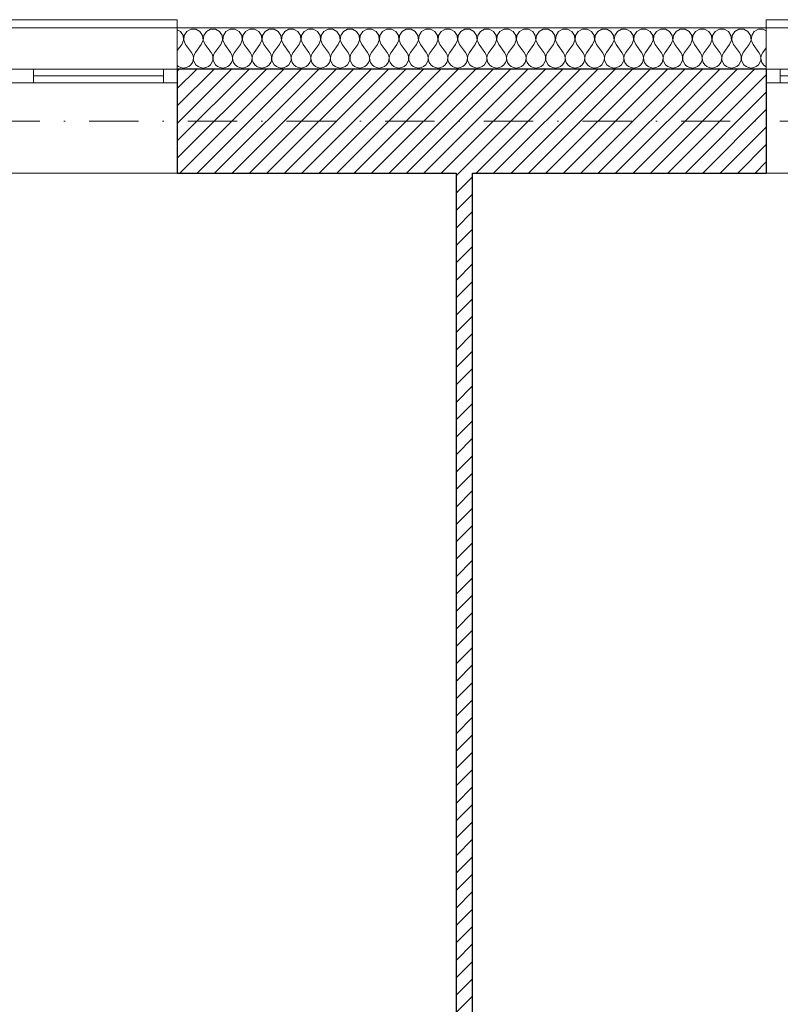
# Model space of a CAD drawing. Header units: millimetres. Extents: x 172139 to 266886, y 95607 to 138225.
# Tile 44 of 71: x 198902 to 201678, y 118112 to 121706. Entities that reach past the tile are written whole.
import ezdxf

# ---------------------------------------------------------------- set-up
doc = ezdxf.new("R2010")
doc.units = ezdxf.units.MM
doc.header["$MEASUREMENT"] = 0
doc.linetypes.add('Kropki i Kreski', pattern=[360, 180, -90, 0, -90])
for name, color, linetype in [('Konstrukcja - Siatki mod', 7, 'Continuous'), ('KR_INW', 7, 'Continuous'), ('NAPIS_SODON', 7, 'Continuous')]:
    doc.layers.add(name, color=color, linetype=linetype)
doc.layers.add('Konstrukcja - Siatki mod_Nr_pióra__48', color=7, linetype='Continuous', lineweight=15, true_color=0xa80f02)
doc.layers.add('KR_INW_Nr_pióra__102', color=7, linetype='Continuous', lineweight=5, true_color=0xcccccc)
for name, color, linetype, lineweight in [('KR_INW_Nr_pióra__101', 252, 'Continuous', 5), ('KR_INW_Nr_pióra__27', 7, 'Continuous', 25), ('KR_INW_Nr_pióra__47', 7, 'Continuous', 15), ('NAPIS_SODON_Nr_pióra__1', 7, 'Continuous', 13), ('Okna ArchiCADa_Nr_pióra__1', 7, 'Continuous', 13)]:
    doc.layers.add(name, color=color, linetype=linetype, lineweight=lineweight)
pattern_1 = [(45, (0, 0), (-31.819804, 31.819804), [])]

# ---------------------------------------------------------------- blocks, each defined once
blk = doc.blocks.new('Strop_1', base_point=(179225, 121523.3))
at = {"layer": 'NAPIS_SODON_Nr_pióra__1', "linetype": 'Continuous', "flags": 128}
blk.add_lwpolyline([(179225, 121523.3), (179225.9, 107003.8), (250898.3, 107008.3), (250897.4, 121527.8)], close=True, dxfattribs=at)
blk = doc.blocks.new('*X103')
at = {"layer": 'KR_INW_Nr_pióra__102', "linetype": 'Continuous'}
for p, q in [((199488.3, 121662.7), (199476.6, 121669)), ((199497.9, 121648.2), (199488.3, 121662.7)), ((199499.6, 121630.9), (199497.9, 121648.2)), ((199502.1, 121648.2), (199500.4, 121630.9)), ((199511.7, 121662.7), (199502.1, 121648.2)), ((199527, 121670.9), (199511.7, 121662.7)), ((199544.4, 121670.9), (199527, 121670.9)), ((199559.7, 121662.7), (199544.4, 121670.9)), ((199569.4, 121648.2), (199559.7, 121662.7)), ((199571, 121630.9), (199569.4, 121648.2)), ((199573.5, 121648.2), (199571.8, 121630.9)), ((199583.1, 121662.7), (199573.5, 121648.2)), ((199598.4, 121670.9), (199583.1, 121662.7)), ((199615.8, 121670.9), (199598.4, 121670.9)), ((199631.2, 121662.7), (199615.8, 121670.9)), ((199640.8, 121648.2), (199631.2, 121662.7)), ((199642.4, 121630.9), (199640.8, 121648.2)), ((199644.9, 121648.2), (199643.3, 121630.9)), ((199654.5, 121662.7), (199644.9, 121648.2)), ((199669.9, 121670.9), (199654.5, 121662.7)), ((199687.3, 121670.9), (199669.9, 121670.9)), ((199702.6, 121662.7), (199687.3, 121670.9)), ((199712.2, 121648.2), (199702.6, 121662.7)), ((199713.9, 121630.9), (199712.2, 121648.2)), ((199716.3, 121648.2), (199714.7, 121630.9)), ((199726, 121662.7), (199716.3, 121648.2)), ((199741.3, 121670.9), (199726, 121662.7)), ((199758.7, 121670.9), (199741.3, 121670.9)), ((199774, 121662.7), (199758.7, 121670.9)), ((199783.7, 121648.2), (199774, 121662.7)), ((199785.3, 121630.9), (199783.7, 121648.2)), ((199787.8, 121648.2), (199786.1, 121630.9)), ((199797.4, 121662.7), (199787.8, 121648.2)), ((199812.7, 121670.9), (199797.4, 121662.7)), ((199830.1, 121670.9), (199812.7, 121670.9)), ((199845.5, 121662.7), (199830.1, 121670.9)), ((199855.1, 121648.2), (199845.5, 121662.7)), ((199856.7, 121630.9), (199855.1, 121648.2)), ((199859.2, 121648.2), (199857.6, 121630.9)), ((199868.8, 121662.7), (199859.2, 121648.2)), ((199884.2, 121670.9), (199868.8, 121662.7)), ((199901.6, 121670.9), (199884.2, 121670.9)), ((199916.9, 121662.7), (199901.6, 121670.9)), ((199926.5, 121648.2), (199916.9, 121662.7)), ((199928.2, 121630.9), (199926.5, 121648.2)), ((199930.6, 121648.2), (199929, 121630.9)), ((199940.3, 121662.7), (199930.6, 121648.2)), ((199955.6, 121670.9), (199940.3, 121662.7)), ((199973, 121670.9), (199955.6, 121670.9)), ((199988.3, 121662.7), (199973, 121670.9)), ((199997.9, 121648.2), (199988.3, 121662.7)), ((199999.6, 121630.9), (199997.9, 121648.2)), ((200002.1, 121648.2), (200000.4, 121630.9)), ((200011.7, 121662.7), (200002.1, 121648.2)), ((200027, 121670.9), (200011.7, 121662.7)), ((200044.4, 121670.9), (200027, 121670.9)), ((200059.7, 121662.7), (200044.4, 121670.9)), ((200069.4, 121648.2), (200059.7, 121662.7)), ((200071, 121630.9), (200069.4, 121648.2)), ((200073.5, 121648.2), (200071.8, 121630.9)), ((200083.1, 121662.7), (200073.5, 121648.2)), ((200098.4, 121670.9), (200083.1, 121662.7)), ((200115.8, 121670.9), (200098.4, 121670.9)), ((200131.2, 121662.7), (200115.8, 121670.9)), ((200140.8, 121648.2), (200131.2, 121662.7)), ((200142.4, 121630.9), (200140.8, 121648.2)), ((200144.9, 121648.2), (200143.3, 121630.9)), ((200154.5, 121662.7), (200144.9, 121648.2)), ((200169.9, 121670.9), (200154.5, 121662.7)), ((200187.3, 121670.9), (200169.9, 121670.9)), ((200202.6, 121662.7), (200187.3, 121670.9)), ((200212.2, 121648.2), (200202.6, 121662.7)), ((200213.9, 121630.9), (200212.2, 121648.2)), ((200216.3, 121648.2), (200214.7, 121630.9)), ((200226, 121662.7), (200216.3, 121648.2)), ((200241.3, 121670.9), (200226, 121662.7)), ((200258.7, 121670.9), (200241.3, 121670.9)), ((200274, 121662.7), (200258.7, 121670.9)), ((200283.7, 121648.2), (200274, 121662.7)), ((200285.3, 121630.9), (200283.7, 121648.2)), ((200287.8, 121648.2), (200286.1, 121630.9)), ((200297.4, 121662.7), (200287.8, 121648.2)), ((200312.7, 121670.9), (200297.4, 121662.7)), ((200330.1, 121670.9), (200312.7, 121670.9)), ((200345.5, 121662.7), (200330.1, 121670.9)), ((200355.1, 121648.2), (200345.5, 121662.7)), ((200356.7, 121630.9), (200355.1, 121648.2)), ((200359.2, 121648.2), (200357.6, 121630.9)), ((200368.8, 121662.7), (200359.2, 121648.2)), ((200384.2, 121670.9), (200368.8, 121662.7)), ((200401.6, 121670.9), (200384.2, 121670.9)), ((200416.9, 121662.7), (200401.6, 121670.9)), ((200426.5, 121648.2), (200416.9, 121662.7)), ((200428.2, 121630.9), (200426.5, 121648.2)), ((200430.6, 121648.2), (200429, 121630.9)), ((200440.3, 121662.7), (200430.6, 121648.2)), ((200455.6, 121670.9), (200440.3, 121662.7)), ((200473, 121670.9), (200455.6, 121670.9)), ((200488.3, 121662.7), (200473, 121670.9)), ((200497.9, 121648.2), (200488.3, 121662.7)), ((200499.6, 121630.9), (200497.9, 121648.2)), ((200502.1, 121648.2), (200500.4, 121630.9)), ((200511.7, 121662.7), (200502.1, 121648.2)), ((200527, 121670.9), (200511.7, 121662.7)), ((200544.4, 121670.9), (200527, 121670.9)), ((200559.7, 121662.7), (200544.4, 121670.9)), ((200569.4, 121648.2), (200559.7, 121662.7)), ((200571, 121630.9), (200569.4, 121648.2)), ((200573.5, 121648.2), (200571.8, 121630.9)), ((200583.1, 121662.7), (200573.5, 121648.2)), ((200598.4, 121670.9), (200583.1, 121662.7)), ((200615.8, 121670.9), (200598.4, 121670.9)), ((200631.2, 121662.7), (200615.8, 121670.9)), ((200640.8, 121648.2), (200631.2, 121662.7)), ((200642.4, 121630.9), (200640.8, 121648.2)), ((200644.9, 121648.2), (200643.3, 121630.9)), ((200654.5, 121662.7), (200644.9, 121648.2)), ((200669.9, 121670.9), (200654.5, 121662.7)), ((200687.3, 121670.9), (200669.9, 121670.9)), ((200702.6, 121662.7), (200687.3, 121670.9)), ((200712.2, 121648.2), (200702.6, 121662.7)), ((200713.9, 121630.9), (200712.2, 121648.2)), ((200716.3, 121648.2), (200714.7, 121630.9)), ((200726, 121662.7), (200716.3, 121648.2)), ((200741.3, 121670.9), (200726, 121662.7)), ((200758.7, 121670.9), (200741.3, 121670.9)), ((200774, 121662.7), (200758.7, 121670.9)), ((200783.7, 121648.2), (200774, 121662.7)), ((200785.3, 121630.9), (200783.7, 121648.2)), ((200787.8, 121648.2), (200786.1, 121630.9)), ((200797.4, 121662.7), (200787.8, 121648.2)), ((200812.7, 121670.9), (200797.4, 121662.7)), ((200830.1, 121670.9), (200812.7, 121670.9)), ((200845.5, 121662.7), (200830.1, 121670.9)), ((200855.1, 121648.2), (200845.5, 121662.7)), ((200856.7, 121630.9), (200855.1, 121648.2)), ((200859.2, 121648.2), (200857.6, 121630.9)), ((200868.8, 121662.7), (200859.2, 121648.2)), ((200884.2, 121670.9), (200868.8, 121662.7)), ((200901.6, 121670.9), (200884.2, 121670.9)), ((200916.9, 121662.7), (200901.6, 121670.9)), ((200926.5, 121648.2), (200916.9, 121662.7)), ((200928.2, 121630.9), (200926.5, 121648.2)), ((200930.6, 121648.2), (200929, 121630.9)), ((200940.3, 121662.7), (200930.6, 121648.2)), ((200955.6, 121670.9), (200940.3, 121662.7)), ((200973, 121670.9), (200955.6, 121670.9)), ((200988.3, 121662.7), (200973, 121670.9)), ((200997.9, 121648.2), (200988.3, 121662.7)), ((200999.6, 121630.9), (200997.9, 121648.2)), ((201002.1, 121648.2), (201000.4, 121630.9)), ((201011.7, 121662.7), (201002.1, 121648.2)), ((201027, 121670.9), (201011.7, 121662.7)), ((201044.4, 121670.9), (201027, 121670.9)), ((201059.7, 121662.7), (201044.4, 121670.9)), ((201069.4, 121648.2), (201059.7, 121662.7)), ((201071, 121630.9), (201069.4, 121648.2)), ((201073.5, 121648.2), (201071.8, 121630.9)), ((201083.1, 121662.7), (201073.5, 121648.2)), ((201098.4, 121670.9), (201083.1, 121662.7)), ((201115.8, 121670.9), (201098.4, 121670.9)), ((201131.2, 121662.7), (201115.8, 121670.9)), ((201140.8, 121648.2), (201131.2, 121662.7)), ((201142.4, 121630.9), (201140.8, 121648.2)), ((201144.9, 121648.2), (201143.3, 121630.9)), ((201154.5, 121662.7), (201144.9, 121648.2)), ((201169.9, 121670.9), (201154.5, 121662.7)), ((201187.3, 121670.9), (201169.9, 121670.9)), ((201202.6, 121662.7), (201187.3, 121670.9)), ((201212.2, 121648.2), (201202.6, 121662.7)), ((201213.9, 121630.9), (201212.2, 121648.2)), ((201216.3, 121648.2), (201214.7, 121630.9)), ((201226, 121662.7), (201216.3, 121648.2)), ((201241.3, 121670.9), (201226, 121662.7)), ((201258.7, 121670.9), (201241.3, 121670.9)), ((201274, 121662.7), (201258.7, 121670.9)), ((201283.7, 121648.2), (201274, 121662.7)), ((201285.3, 121630.9), (201283.7, 121648.2)), ((201287.8, 121648.2), (201286.1, 121630.9)), ((201297.4, 121662.7), (201287.8, 121648.2)), ((201312.7, 121670.9), (201297.4, 121662.7)), ((201330.1, 121670.9), (201312.7, 121670.9)), ((201345.5, 121662.7), (201330.1, 121670.9)), ((201355.1, 121648.2), (201345.5, 121662.7)), ((201356.7, 121630.9), (201355.1, 121648.2)), ((201359.2, 121648.2), (201357.6, 121630.9)), ((201368.8, 121662.7), (201359.2, 121648.2)), ((201384.2, 121670.9), (201368.8, 121662.7)), ((201401.6, 121670.9), (201384.2, 121670.9)), ((201416.9, 121662.7), (201401.6, 121670.9)), ((201426.5, 121648.2), (201416.9, 121662.7)), ((201428.2, 121630.9), (201426.5, 121648.2)), ((201430.6, 121648.2), (201429, 121630.9)), ((201440.3, 121662.7), (201430.6, 121648.2)), ((201455.6, 121670.9), (201440.3, 121662.7)), ((201473, 121670.9), (201455.6, 121670.9)), ((201488.3, 121662.7), (201473, 121670.9)), ((201497.9, 121648.2), (201488.3, 121662.7)), ((201499.6, 121630.9), (201497.9, 121648.2)), ((201502.1, 121648.2), (201500.4, 121630.9)), ((201511.7, 121662.7), (201502.1, 121648.2)), ((201527, 121670.9), (201511.7, 121662.7)), ((201544.4, 121670.9), (201527, 121670.9)), ((201559.7, 121662.7), (201544.4, 121670.9)), ((201569.4, 121648.2), (201559.7, 121662.7)), ((201571, 121630.9), (201569.4, 121648.2)), ((201573.5, 121648.2), (201571.8, 121630.9)), ((201583.1, 121662.7), (201573.5, 121648.2)), ((201598.4, 121670.9), (201583.1, 121662.7)), ((201615.8, 121670.9), (201598.4, 121670.9)), ((201626.9, 121665), (201615.8, 121670.9)), ((199492.9, 121614.9), (199476.6, 121593.2)), ((199492.9, 121614.9), (199499.6, 121630.9)), ((199500.4, 121630.9), (199507.1, 121614.9)), ((199507.1, 121614.9), (199528.6, 121586.3)), ((199564.3, 121614.9), (199542.9, 121586.3)), ((199564.3, 121614.9), (199571, 121630.9)), ((199571.8, 121630.9), (199578.6, 121614.9)), ((199578.6, 121614.9), (199600, 121586.3)), ((199635.7, 121614.9), (199614.3, 121586.3)), ((199635.7, 121614.9), (199642.4, 121630.9)), ((199643.3, 121630.9), (199650, 121614.9)), ((199650, 121614.9), (199671.4, 121586.3)), ((199707.1, 121614.9), (199685.7, 121586.3)), ((199707.1, 121614.9), (199713.9, 121630.9)), ((199714.7, 121630.9), (199721.4, 121614.9)), ((199721.4, 121614.9), (199742.9, 121586.3)), ((199778.6, 121614.9), (199757.1, 121586.3)), ((199778.6, 121614.9), (199785.3, 121630.9)), ((199786.1, 121630.9), (199792.9, 121614.9)), ((199792.9, 121614.9), (199814.3, 121586.3)), ((199850, 121614.9), (199828.6, 121586.3)), ((199850, 121614.9), (199856.7, 121630.9)), ((199857.6, 121630.9), (199864.3, 121614.9)), ((199864.3, 121614.9), (199885.7, 121586.3)), ((199921.4, 121614.9), (199900, 121586.3)), ((199921.4, 121614.9), (199928.2, 121630.9)), ((199929, 121630.9), (199935.7, 121614.9)), ((199935.7, 121614.9), (199957.1, 121586.3)), ((199992.9, 121614.9), (199971.4, 121586.3)), ((199992.9, 121614.9), (199999.6, 121630.9)), ((200000.4, 121630.9), (200007.1, 121614.9)), ((200007.1, 121614.9), (200028.6, 121586.3)), ((200064.3, 121614.9), (200042.9, 121586.3)), ((200064.3, 121614.9), (200071, 121630.9)), ((200071.8, 121630.9), (200078.6, 121614.9)), ((200078.6, 121614.9), (200100, 121586.3)), ((200135.7, 121614.9), (200114.3, 121586.3)), ((200135.7, 121614.9), (200142.4, 121630.9)), ((200143.3, 121630.9), (200150, 121614.9)), ((200150, 121614.9), (200171.4, 121586.3)), ((200207.1, 121614.9), (200185.7, 121586.3)), ((200207.1, 121614.9), (200213.9, 121630.9)), ((200214.7, 121630.9), (200221.4, 121614.9)), ((200221.4, 121614.9), (200242.9, 121586.3)), ((200278.6, 121614.9), (200257.1, 121586.3)), ((200278.6, 121614.9), (200285.3, 121630.9)), ((200286.1, 121630.9), (200292.9, 121614.9)), ((200292.9, 121614.9), (200314.3, 121586.3)), ((200350, 121614.9), (200328.6, 121586.3)), ((200350, 121614.9), (200356.7, 121630.9)), ((200357.6, 121630.9), (200364.3, 121614.9)), ((200364.3, 121614.9), (200385.7, 121586.3)), ((200421.4, 121614.9), (200400, 121586.3)), ((200421.4, 121614.9), (200428.2, 121630.9)), ((200429, 121630.9), (200435.7, 121614.9)), ((200435.7, 121614.9), (200457.1, 121586.3)), ((200492.9, 121614.9), (200471.4, 121586.3)), ((200492.9, 121614.9), (200499.6, 121630.9)), ((200500.4, 121630.9), (200507.1, 121614.9)), ((200507.1, 121614.9), (200528.6, 121586.3)), ((200564.3, 121614.9), (200542.9, 121586.3)), ((200564.3, 121614.9), (200571, 121630.9)), ((200571.8, 121630.9), (200578.6, 121614.9)), ((200578.6, 121614.9), (200600, 121586.3)), ((200635.7, 121614.9), (200614.3, 121586.3)), ((200635.7, 121614.9), (200642.4, 121630.9)), ((200643.3, 121630.9), (200650, 121614.9)), ((200650, 121614.9), (200671.4, 121586.3)), ((200707.1, 121614.9), (200685.7, 121586.3)), ((200707.1, 121614.9), (200713.9, 121630.9)), ((200714.7, 121630.9), (200721.4, 121614.9)), ((200721.4, 121614.9), (200742.9, 121586.3)), ((200778.6, 121614.9), (200757.1, 121586.3)), ((200778.6, 121614.9), (200785.3, 121630.9)), ((200786.1, 121630.9), (200792.9, 121614.9)), ((200792.9, 121614.9), (200814.3, 121586.3)), ((200850, 121614.9), (200828.6, 121586.3)), ((200850, 121614.9), (200856.7, 121630.9)), ((200857.6, 121630.9), (200864.3, 121614.9)), ((200864.3, 121614.9), (200885.7, 121586.3)), ((200921.4, 121614.9), (200900, 121586.3)), ((200921.4, 121614.9), (200928.2, 121630.9)), ((200929, 121630.9), (200935.7, 121614.9)), ((200935.7, 121614.9), (200957.1, 121586.3)), ((200992.9, 121614.9), (200971.4, 121586.3)), ((200992.9, 121614.9), (200999.6, 121630.9)), ((201000.4, 121630.9), (201007.1, 121614.9)), ((201007.1, 121614.9), (201028.6, 121586.3)), ((201064.3, 121614.9), (201042.9, 121586.3)), ((201064.3, 121614.9), (201071, 121630.9)), ((201071.8, 121630.9), (201078.6, 121614.9)), ((201078.6, 121614.9), (201100, 121586.3)), ((201135.7, 121614.9), (201114.3, 121586.3)), ((201135.7, 121614.9), (201142.4, 121630.9)), ((201143.3, 121630.9), (201150, 121614.9)), ((201150, 121614.9), (201171.4, 121586.3)), ((201207.1, 121614.9), (201185.7, 121586.3)), ((201207.1, 121614.9), (201213.9, 121630.9)), ((201214.7, 121630.9), (201221.4, 121614.9)), ((201221.4, 121614.9), (201242.9, 121586.3)), ((201278.6, 121614.9), (201257.1, 121586.3)), ((201278.6, 121614.9), (201285.3, 121630.9)), ((201286.1, 121630.9), (201292.9, 121614.9)), ((201292.9, 121614.9), (201314.3, 121586.3)), ((201350, 121614.9), (201328.6, 121586.3)), ((201350, 121614.9), (201356.7, 121630.9)), ((201357.6, 121630.9), (201364.3, 121614.9)), ((201364.3, 121614.9), (201385.7, 121586.3)), ((201421.4, 121614.9), (201400, 121586.3)), ((201421.4, 121614.9), (201428.2, 121630.9)), ((201429, 121630.9), (201435.7, 121614.9)), ((201435.7, 121614.9), (201457.1, 121586.3)), ((201492.9, 121614.9), (201471.4, 121586.3)), ((201492.9, 121614.9), (201499.6, 121630.9)), ((201500.4, 121630.9), (201507.1, 121614.9)), ((201507.1, 121614.9), (201528.6, 121586.3)), ((201564.3, 121614.9), (201542.9, 121586.3)), ((201564.3, 121614.9), (201571, 121630.9)), ((201571.8, 121630.9), (201578.6, 121614.9)), ((201578.6, 121614.9), (201600, 121586.3)), ((199533.3, 121577.7), (199528.6, 121586.3)), ((199535.6, 121568.1), (199533.3, 121577.7)), ((199538.1, 121577.7), (199535.9, 121568.1)), ((199542.9, 121586.3), (199538.1, 121577.7)), ((199604.8, 121577.7), (199600, 121586.3)), ((199607, 121568.1), (199604.8, 121577.7)), ((199609.5, 121577.7), (199607.3, 121568.1)), ((199614.3, 121586.3), (199609.5, 121577.7)), ((199676.2, 121577.7), (199671.4, 121586.3)), ((199678.4, 121568.1), (199676.2, 121577.7)), ((199680.9, 121577.7), (199678.7, 121568.1)), ((199685.7, 121586.3), (199680.9, 121577.7)), ((199747.6, 121577.7), (199742.9, 121586.3)), ((199749.9, 121568.1), (199747.6, 121577.7)), ((199752.4, 121577.7), (199750.1, 121568.1)), ((199757.1, 121586.3), (199752.4, 121577.7)), ((199819.1, 121577.7), (199814.3, 121586.3)), ((199821.3, 121568.1), (199819.1, 121577.7)), ((199823.8, 121577.7), (199821.6, 121568.1)), ((199828.6, 121586.3), (199823.8, 121577.7)), ((199890.5, 121577.7), (199885.7, 121586.3)), ((199892.7, 121568.1), (199890.5, 121577.7)), ((199895.2, 121577.7), (199893, 121568.1)), ((199900, 121586.3), (199895.2, 121577.7)), ((199961.9, 121577.7), (199957.1, 121586.3)), ((199964.1, 121568.1), (199961.9, 121577.7)), ((199966.7, 121577.7), (199964.4, 121568.1)), ((199971.4, 121586.3), (199966.7, 121577.7)), ((200033.3, 121577.7), (200028.6, 121586.3)), ((200035.6, 121568.1), (200033.3, 121577.7)), ((200038.1, 121577.7), (200035.9, 121568.1)), ((200042.9, 121586.3), (200038.1, 121577.7)), ((200104.8, 121577.7), (200100, 121586.3)), ((200107, 121568.1), (200104.8, 121577.7)), ((200109.5, 121577.7), (200107.3, 121568.1)), ((200114.3, 121586.3), (200109.5, 121577.7)), ((200176.2, 121577.7), (200171.4, 121586.3)), ((200178.4, 121568.1), (200176.2, 121577.7)), ((200180.9, 121577.7), (200178.7, 121568.1)), ((200185.7, 121586.3), (200180.9, 121577.7)), ((200247.6, 121577.7), (200242.9, 121586.3)), ((200249.9, 121568.1), (200247.6, 121577.7)), ((200252.4, 121577.7), (200250.1, 121568.1)), ((200257.1, 121586.3), (200252.4, 121577.7)), ((200319.1, 121577.7), (200314.3, 121586.3)), ((200321.3, 121568.1), (200319.1, 121577.7)), ((200323.8, 121577.7), (200321.6, 121568.1)), ((200328.6, 121586.3), (200323.8, 121577.7)), ((200390.5, 121577.7), (200385.7, 121586.3)), ((200392.7, 121568.1), (200390.5, 121577.7)), ((200395.2, 121577.7), (200393, 121568.1)), ((200400, 121586.3), (200395.2, 121577.7)), ((200461.9, 121577.7), (200457.1, 121586.3)), ((200464.1, 121568.1), (200461.9, 121577.7)), ((200466.7, 121577.7), (200464.4, 121568.1)), ((200471.4, 121586.3), (200466.7, 121577.7)), ((200533.3, 121577.7), (200528.6, 121586.3)), ((200535.6, 121568.1), (200533.3, 121577.7)), ((200538.1, 121577.7), (200535.9, 121568.1)), ((200542.9, 121586.3), (200538.1, 121577.7)), ((200604.8, 121577.7), (200600, 121586.3)), ((200607, 121568.1), (200604.8, 121577.7)), ((200609.5, 121577.7), (200607.3, 121568.1)), ((200614.3, 121586.3), (200609.5, 121577.7)), ((200676.2, 121577.7), (200671.4, 121586.3)), ((200678.4, 121568.1), (200676.2, 121577.7)), ((200680.9, 121577.7), (200678.7, 121568.1)), ((200685.7, 121586.3), (200680.9, 121577.7)), ((200747.6, 121577.7), (200742.9, 121586.3)), ((200749.9, 121568.1), (200747.6, 121577.7)), ((200752.4, 121577.7), (200750.1, 121568.1)), ((200757.1, 121586.3), (200752.4, 121577.7)), ((200819.1, 121577.7), (200814.3, 121586.3)), ((200821.3, 121568.1), (200819.1, 121577.7)), ((200823.8, 121577.7), (200821.6, 121568.1)), ((200828.6, 121586.3), (200823.8, 121577.7)), ((200890.5, 121577.7), (200885.7, 121586.3)), ((200892.7, 121568.1), (200890.5, 121577.7)), ((200895.2, 121577.7), (200893, 121568.1)), ((200900, 121586.3), (200895.2, 121577.7)), ((200961.9, 121577.7), (200957.1, 121586.3)), ((200964.1, 121568.1), (200961.9, 121577.7)), ((200966.7, 121577.7), (200964.4, 121568.1)), ((200971.4, 121586.3), (200966.7, 121577.7)), ((201033.3, 121577.7), (201028.6, 121586.3)), ((201035.6, 121568.1), (201033.3, 121577.7)), ((201038.1, 121577.7), (201035.9, 121568.1)), ((201042.9, 121586.3), (201038.1, 121577.7)), ((201104.8, 121577.7), (201100, 121586.3)), ((201107, 121568.1), (201104.8, 121577.7)), ((201109.5, 121577.7), (201107.3, 121568.1)), ((201114.3, 121586.3), (201109.5, 121577.7)), ((201176.2, 121577.7), (201171.4, 121586.3)), ((201178.4, 121568.1), (201176.2, 121577.7)), ((201180.9, 121577.7), (201178.7, 121568.1)), ((201185.7, 121586.3), (201180.9, 121577.7)), ((201247.6, 121577.7), (201242.9, 121586.3)), ((201249.9, 121568.1), (201247.6, 121577.7)), ((201252.4, 121577.7), (201250.1, 121568.1)), ((201257.1, 121586.3), (201252.4, 121577.7)), ((201319.1, 121577.7), (201314.3, 121586.3)), ((201321.3, 121568.1), (201319.1, 121577.7)), ((201323.8, 121577.7), (201321.6, 121568.1)), ((201328.6, 121586.3), (201323.8, 121577.7)), ((201390.5, 121577.7), (201385.7, 121586.3)), ((201392.7, 121568.1), (201390.5, 121577.7)), ((201395.2, 121577.7), (201393, 121568.1)), ((201400, 121586.3), (201395.2, 121577.7)), ((201461.9, 121577.7), (201457.1, 121586.3)), ((201464.1, 121568.1), (201461.9, 121577.7)), ((201466.7, 121577.7), (201464.4, 121568.1)), ((201471.4, 121586.3), (201466.7, 121577.7)), ((201533.3, 121577.7), (201528.6, 121586.3)), ((201535.6, 121568.1), (201533.3, 121577.7)), ((201538.1, 121577.7), (201535.9, 121568.1)), ((201542.9, 121586.3), (201538.1, 121577.7)), ((201604.8, 121577.7), (201600, 121586.3)), ((201607, 121568.1), (201604.8, 121577.7)), ((201609.5, 121577.7), (201607.3, 121568.1)), ((201614.3, 121586.3), (201609.5, 121577.7)), ((201626.9, 121603.1), (201614.3, 121586.3)), ((199518.8, 121534.5), (199526.4, 121540.8)), ((199526.4, 121540.8), (199531.9, 121548.9)), ((199531.9, 121548.9), (199535.1, 121558.2)), ((199535.1, 121558.2), (199535.6, 121568.1)), ((199535.9, 121568.1), (199536.3, 121558.2)), ((199536.3, 121558.2), (199539.5, 121548.9)), ((199539.5, 121548.9), (199545.1, 121540.8)), ((199545.1, 121540.8), (199552.7, 121534.5)), ((199590.2, 121534.5), (199597.8, 121540.8)), ((199597.8, 121540.8), (199603.4, 121548.9)), ((199603.4, 121548.9), (199606.5, 121558.2)), ((199606.5, 121558.2), (199607, 121568.1)), ((199607.3, 121568.1), (199607.8, 121558.2)), ((199607.8, 121558.2), (199610.9, 121548.9)), ((199610.9, 121548.9), (199616.5, 121540.8)), ((199616.5, 121540.8), (199624.1, 121534.5)), ((199661.6, 121534.5), (199669.2, 121540.8)), ((199669.2, 121540.8), (199674.8, 121548.9)), ((199674.8, 121548.9), (199677.9, 121558.2)), ((199677.9, 121558.2), (199678.4, 121568.1)), ((199678.7, 121568.1), (199679.2, 121558.2)), ((199679.2, 121558.2), (199682.3, 121548.9)), ((199682.3, 121548.9), (199687.9, 121540.8)), ((199687.9, 121540.8), (199695.5, 121534.5)), ((199733.1, 121534.5), (199740.6, 121540.8)), ((199740.6, 121540.8), (199746.2, 121548.9)), ((199746.2, 121548.9), (199749.4, 121558.2)), ((199749.4, 121558.2), (199749.9, 121568.1)), ((199750.1, 121568.1), (199750.6, 121558.2)), ((199750.6, 121558.2), (199753.8, 121548.9)), ((199753.8, 121548.9), (199759.4, 121540.8)), ((199759.4, 121540.8), (199766.9, 121534.5)), ((199804.5, 121534.5), (199812.1, 121540.8)), ((199812.1, 121540.8), (199817.7, 121548.9)), ((199817.7, 121548.9), (199820.8, 121558.2)), ((199820.8, 121558.2), (199821.3, 121568.1)), ((199821.6, 121568.1), (199822.1, 121558.2)), ((199822.1, 121558.2), (199825.2, 121548.9)), ((199825.2, 121548.9), (199830.8, 121540.8)), ((199830.8, 121540.8), (199838.4, 121534.5)), ((199875.9, 121534.5), (199883.5, 121540.8)), ((199883.5, 121540.8), (199889.1, 121548.9)), ((199889.1, 121548.9), (199892.2, 121558.2)), ((199892.2, 121558.2), (199892.7, 121568.1)), ((199893, 121568.1), (199893.5, 121558.2)), ((199893.5, 121558.2), (199896.6, 121548.9)), ((199896.6, 121548.9), (199902.2, 121540.8)), ((199902.2, 121540.8), (199909.8, 121534.5)), ((199947.3, 121534.5), (199954.9, 121540.8)), ((199954.9, 121540.8), (199960.5, 121548.9)), ((199960.5, 121548.9), (199963.7, 121558.2)), ((199963.7, 121558.2), (199964.1, 121568.1)), ((199964.4, 121568.1), (199964.9, 121558.2)), ((199964.9, 121558.2), (199968.1, 121548.9)), ((199968.1, 121548.9), (199973.6, 121540.8)), ((199973.6, 121540.8), (199981.2, 121534.5)), ((200018.8, 121534.5), (200026.4, 121540.8)), ((200026.4, 121540.8), (200031.9, 121548.9)), ((200031.9, 121548.9), (200035.1, 121558.2)), ((200035.1, 121558.2), (200035.6, 121568.1)), ((200035.9, 121568.1), (200036.3, 121558.2)), ((200036.3, 121558.2), (200039.5, 121548.9)), ((200039.5, 121548.9), (200045.1, 121540.8)), ((200045.1, 121540.8), (200052.7, 121534.5)), ((200090.2, 121534.5), (200097.8, 121540.8)), ((200097.8, 121540.8), (200103.4, 121548.9)), ((200103.4, 121548.9), (200106.5, 121558.2)), ((200106.5, 121558.2), (200107, 121568.1)), ((200107.3, 121568.1), (200107.8, 121558.2)), ((200107.8, 121558.2), (200110.9, 121548.9)), ((200110.9, 121548.9), (200116.5, 121540.8)), ((200116.5, 121540.8), (200124.1, 121534.5)), ((200161.6, 121534.5), (200169.2, 121540.8)), ((200169.2, 121540.8), (200174.8, 121548.9)), ((200174.8, 121548.9), (200177.9, 121558.2)), ((200177.9, 121558.2), (200178.4, 121568.1)), ((200178.7, 121568.1), (200179.2, 121558.2)), ((200179.2, 121558.2), (200182.3, 121548.9)), ((200182.3, 121548.9), (200187.9, 121540.8)), ((200187.9, 121540.8), (200195.5, 121534.5)), ((200233.1, 121534.5), (200240.6, 121540.8)), ((200240.6, 121540.8), (200246.2, 121548.9)), ((200246.2, 121548.9), (200249.4, 121558.2)), ((200249.4, 121558.2), (200249.9, 121568.1)), ((200250.1, 121568.1), (200250.6, 121558.2)), ((200250.6, 121558.2), (200253.8, 121548.9)), ((200253.8, 121548.9), (200259.4, 121540.8)), ((200259.4, 121540.8), (200266.9, 121534.5)), ((200304.5, 121534.5), (200312.1, 121540.8)), ((200312.1, 121540.8), (200317.7, 121548.9)), ((200317.7, 121548.9), (200320.8, 121558.2)), ((200320.8, 121558.2), (200321.3, 121568.1)), ((200321.6, 121568.1), (200322.1, 121558.2)), ((200322.1, 121558.2), (200325.2, 121548.9)), ((200325.2, 121548.9), (200330.8, 121540.8)), ((200330.8, 121540.8), (200338.4, 121534.5)), ((200375.9, 121534.5), (200383.5, 121540.8)), ((200383.5, 121540.8), (200389.1, 121548.9)), ((200389.1, 121548.9), (200392.2, 121558.2)), ((200392.2, 121558.2), (200392.7, 121568.1)), ((200393, 121568.1), (200393.5, 121558.2)), ((200393.5, 121558.2), (200396.6, 121548.9)), ((200396.6, 121548.9), (200402.2, 121540.8)), ((200402.2, 121540.8), (200409.8, 121534.5)), ((200447.3, 121534.5), (200454.9, 121540.8)), ((200454.9, 121540.8), (200460.5, 121548.9)), ((200460.5, 121548.9), (200463.7, 121558.2)), ((200463.7, 121558.2), (200464.1, 121568.1)), ((200464.4, 121568.1), (200464.9, 121558.2)), ((200464.9, 121558.2), (200468.1, 121548.9)), ((200468.1, 121548.9), (200473.6, 121540.8)), ((200473.6, 121540.8), (200481.2, 121534.5)), ((200518.8, 121534.5), (200526.4, 121540.8)), ((200526.4, 121540.8), (200531.9, 121548.9)), ((200531.9, 121548.9), (200535.1, 121558.2)), ((200535.1, 121558.2), (200535.6, 121568.1)), ((200535.9, 121568.1), (200536.3, 121558.2)), ((200536.3, 121558.2), (200539.5, 121548.9)), ((200539.5, 121548.9), (200545.1, 121540.8)), ((200545.1, 121540.8), (200552.7, 121534.5)), ((200590.2, 121534.5), (200597.8, 121540.8)), ((200597.8, 121540.8), (200603.4, 121548.9)), ((200603.4, 121548.9), (200606.5, 121558.2)), ((200606.5, 121558.2), (200607, 121568.1)), ((200607.3, 121568.1), (200607.8, 121558.2)), ((200607.8, 121558.2), (200610.9, 121548.9)), ((200610.9, 121548.9), (200616.5, 121540.8)), ((200616.5, 121540.8), (200624.1, 121534.5)), ((200661.6, 121534.5), (200669.2, 121540.8)), ((200669.2, 121540.8), (200674.8, 121548.9)), ((200674.8, 121548.9), (200677.9, 121558.2)), ((200677.9, 121558.2), (200678.4, 121568.1)), ((200678.7, 121568.1), (200679.2, 121558.2)), ((200679.2, 121558.2), (200682.3, 121548.9)), ((200682.3, 121548.9), (200687.9, 121540.8)), ((200687.9, 121540.8), (200695.5, 121534.5)), ((200733.1, 121534.5), (200740.6, 121540.8)), ((200740.6, 121540.8), (200746.2, 121548.9)), ((200746.2, 121548.9), (200749.4, 121558.2)), ((200749.4, 121558.2), (200749.9, 121568.1)), ((200750.1, 121568.1), (200750.6, 121558.2)), ((200750.6, 121558.2), (200753.8, 121548.9)), ((200753.8, 121548.9), (200759.4, 121540.8)), ((200759.4, 121540.8), (200766.9, 121534.5)), ((200804.5, 121534.5), (200812.1, 121540.8)), ((200812.1, 121540.8), (200817.7, 121548.9)), ((200817.7, 121548.9), (200820.8, 121558.2)), ((200820.8, 121558.2), (200821.3, 121568.1)), ((200821.6, 121568.1), (200822.1, 121558.2)), ((200822.1, 121558.2), (200825.2, 121548.9)), ((200825.2, 121548.9), (200830.8, 121540.8)), ((200830.8, 121540.8), (200838.4, 121534.5)), ((200875.9, 121534.5), (200883.5, 121540.8)), ((200883.5, 121540.8), (200889.1, 121548.9)), ((200889.1, 121548.9), (200892.2, 121558.2)), ((200892.2, 121558.2), (200892.7, 121568.1)), ((200893, 121568.1), (200893.5, 121558.2)), ((200893.5, 121558.2), (200896.6, 121548.9)), ((200896.6, 121548.9), (200902.2, 121540.8)), ((200902.2, 121540.8), (200909.8, 121534.5)), ((200947.3, 121534.5), (200954.9, 121540.8)), ((200954.9, 121540.8), (200960.5, 121548.9)), ((200960.5, 121548.9), (200963.7, 121558.2)), ((200963.7, 121558.2), (200964.1, 121568.1)), ((200964.4, 121568.1), (200964.9, 121558.2)), ((200964.9, 121558.2), (200968.1, 121548.9)), ((200968.1, 121548.9), (200973.6, 121540.8)), ((200973.6, 121540.8), (200981.2, 121534.5)), ((201018.8, 121534.5), (201026.4, 121540.8)), ((201026.4, 121540.8), (201031.9, 121548.9)), ((201031.9, 121548.9), (201035.1, 121558.2)), ((201035.1, 121558.2), (201035.6, 121568.1)), ((201035.9, 121568.1), (201036.3, 121558.2)), ((201036.3, 121558.2), (201039.5, 121548.9)), ((201039.5, 121548.9), (201045.1, 121540.8)), ((201045.1, 121540.8), (201052.7, 121534.5)), ((201090.2, 121534.5), (201097.8, 121540.8)), ((201097.8, 121540.8), (201103.4, 121548.9)), ((201103.4, 121548.9), (201106.5, 121558.2)), ((201106.5, 121558.2), (201107, 121568.1)), ((201107.3, 121568.1), (201107.8, 121558.2)), ((201107.8, 121558.2), (201110.9, 121548.9)), ((201110.9, 121548.9), (201116.5, 121540.8)), ((201116.5, 121540.8), (201124.1, 121534.5)), ((201161.6, 121534.5), (201169.2, 121540.8)), ((201169.2, 121540.8), (201174.8, 121548.9)), ((201174.8, 121548.9), (201177.9, 121558.2)), ((201177.9, 121558.2), (201178.4, 121568.1)), ((201178.7, 121568.1), (201179.2, 121558.2)), ((201179.2, 121558.2), (201182.3, 121548.9)), ((201182.3, 121548.9), (201187.9, 121540.8)), ((201187.9, 121540.8), (201195.5, 121534.5)), ((201233.1, 121534.5), (201240.6, 121540.8)), ((201240.6, 121540.8), (201246.2, 121548.9)), ((201246.2, 121548.9), (201249.4, 121558.2)), ((201249.4, 121558.2), (201249.9, 121568.1)), ((201250.1, 121568.1), (201250.6, 121558.2)), ((201250.6, 121558.2), (201253.8, 121548.9)), ((201253.8, 121548.9), (201259.4, 121540.8)), ((201259.4, 121540.8), (201266.9, 121534.5)), ((201304.5, 121534.5), (201312.1, 121540.8)), ((201312.1, 121540.8), (201317.7, 121548.9)), ((201317.7, 121548.9), (201320.8, 121558.2)), ((201320.8, 121558.2), (201321.3, 121568.1)), ((201321.6, 121568.1), (201322.1, 121558.2)), ((201322.1, 121558.2), (201325.2, 121548.9)), ((201325.2, 121548.9), (201330.8, 121540.8)), ((201330.8, 121540.8), (201338.4, 121534.5)), ((201375.9, 121534.5), (201383.5, 121540.8)), ((201383.5, 121540.8), (201389.1, 121548.9)), ((201389.1, 121548.9), (201392.2, 121558.2)), ((201392.2, 121558.2), (201392.7, 121568.1)), ((201393, 121568.1), (201393.5, 121558.2)), ((201393.5, 121558.2), (201396.6, 121548.9)), ((201396.6, 121548.9), (201402.2, 121540.8)), ((201402.2, 121540.8), (201409.8, 121534.5)), ((201447.3, 121534.5), (201454.9, 121540.8)), ((201454.9, 121540.8), (201460.5, 121548.9)), ((201460.5, 121548.9), (201463.7, 121558.2)), ((201463.7, 121558.2), (201464.1, 121568.1)), ((201464.4, 121568.1), (201464.9, 121558.2)), ((201464.9, 121558.2), (201468.1, 121548.9)), ((201468.1, 121548.9), (201473.6, 121540.8)), ((201473.6, 121540.8), (201481.2, 121534.5)), ((201518.8, 121534.5), (201526.4, 121540.8)), ((201526.4, 121540.8), (201531.9, 121548.9)), ((201531.9, 121548.9), (201535.1, 121558.2)), ((201535.1, 121558.2), (201535.6, 121568.1)), ((201535.9, 121568.1), (201536.3, 121558.2)), ((201536.3, 121558.2), (201539.5, 121548.9)), ((201539.5, 121548.9), (201545.1, 121540.8)), ((201545.1, 121540.8), (201552.7, 121534.5)), ((201590.2, 121534.5), (201597.8, 121540.8)), ((201597.8, 121540.8), (201603.4, 121548.9)), ((201603.4, 121548.9), (201606.5, 121558.2)), ((201606.5, 121558.2), (201607, 121568.1)), ((201607.3, 121568.1), (201607.8, 121558.2)), ((201607.8, 121558.2), (201610.9, 121548.9)), ((201610.9, 121548.9), (201616.5, 121540.8)), ((201616.5, 121540.8), (201624.1, 121534.5)), ((199476.6, 121538.4), (199481.2, 121534.5)), ((199481.2, 121534.5), (199490.2, 121530.5)), ((199490.2, 121530.5), (199500, 121529.2)), ((199500, 121529.2), (199509.8, 121530.5)), ((199509.8, 121530.5), (199518.8, 121534.5)), ((199552.7, 121534.5), (199561.7, 121530.5)), ((199561.7, 121530.5), (199571.4, 121529.2)), ((199571.4, 121529.2), (199581.2, 121530.5)), ((199581.2, 121530.5), (199590.2, 121534.5)), ((199624.1, 121534.5), (199633.1, 121530.5)), ((199633.1, 121530.5), (199642.9, 121529.2)), ((199642.9, 121529.2), (199652.6, 121530.5)), ((199652.6, 121530.5), (199661.6, 121534.5)), ((199695.5, 121534.5), (199704.5, 121530.5)), ((199704.5, 121530.5), (199714.3, 121529.2)), ((199714.3, 121529.2), (199724, 121530.5)), ((199724, 121530.5), (199733.1, 121534.5)), ((199766.9, 121534.5), (199776, 121530.5)), ((199776, 121530.5), (199785.7, 121529.2)), ((199785.7, 121529.2), (199795.5, 121530.5)), ((199795.5, 121530.5), (199804.5, 121534.5)), ((199838.4, 121534.5), (199847.4, 121530.5)), ((199847.4, 121530.5), (199857.1, 121529.2)), ((199857.1, 121529.2), (199866.9, 121530.5)), ((199866.9, 121530.5), (199875.9, 121534.5)), ((199909.8, 121534.5), (199918.8, 121530.5)), ((199918.8, 121530.5), (199928.6, 121529.2)), ((199928.6, 121529.2), (199938.3, 121530.5)), ((199938.3, 121530.5), (199947.3, 121534.5)), ((199981.2, 121534.5), (199990.2, 121530.5)), ((199990.2, 121530.5), (200000, 121529.2)), ((200000, 121529.2), (200009.8, 121530.5)), ((200009.8, 121530.5), (200018.8, 121534.5)), ((200052.7, 121534.5), (200061.7, 121530.5)), ((200061.7, 121530.5), (200071.4, 121529.2)), ((200071.4, 121529.2), (200081.2, 121530.5)), ((200081.2, 121530.5), (200090.2, 121534.5)), ((200124.1, 121534.5), (200133.1, 121530.5)), ((200133.1, 121530.5), (200142.9, 121529.2)), ((200142.9, 121529.2), (200152.6, 121530.5)), ((200152.6, 121530.5), (200161.6, 121534.5)), ((200195.5, 121534.5), (200204.5, 121530.5)), ((200204.5, 121530.5), (200214.3, 121529.2)), ((200214.3, 121529.2), (200224, 121530.5)), ((200224, 121530.5), (200233.1, 121534.5)), ((200266.9, 121534.5), (200276, 121530.5)), ((200276, 121530.5), (200285.7, 121529.2)), ((200285.7, 121529.2), (200295.5, 121530.5)), ((200295.5, 121530.5), (200304.5, 121534.5)), ((200338.4, 121534.5), (200347.4, 121530.5)), ((200347.4, 121530.5), (200357.1, 121529.2)), ((200357.1, 121529.2), (200366.9, 121530.5)), ((200366.9, 121530.5), (200375.9, 121534.5)), ((200409.8, 121534.5), (200418.8, 121530.5)), ((200418.8, 121530.5), (200428.6, 121529.2)), ((200428.6, 121529.2), (200438.3, 121530.5)), ((200438.3, 121530.5), (200447.3, 121534.5)), ((200481.2, 121534.5), (200490.2, 121530.5)), ((200490.2, 121530.5), (200500, 121529.2)), ((200500, 121529.2), (200509.8, 121530.5)), ((200509.8, 121530.5), (200518.8, 121534.5)), ((200552.7, 121534.5), (200561.7, 121530.5)), ((200561.7, 121530.5), (200571.4, 121529.2)), ((200571.4, 121529.2), (200581.2, 121530.5)), ((200581.2, 121530.5), (200590.2, 121534.5)), ((200624.1, 121534.5), (200633.1, 121530.5)), ((200633.1, 121530.5), (200642.9, 121529.2)), ((200642.9, 121529.2), (200652.6, 121530.5)), ((200652.6, 121530.5), (200661.6, 121534.5)), ((200695.5, 121534.5), (200704.5, 121530.5)), ((200704.5, 121530.5), (200714.3, 121529.2)), ((200714.3, 121529.2), (200724, 121530.5)), ((200724, 121530.5), (200733.1, 121534.5)), ((200766.9, 121534.5), (200776, 121530.5)), ((200776, 121530.5), (200785.7, 121529.2)), ((200785.7, 121529.2), (200795.5, 121530.5)), ((200795.5, 121530.5), (200804.5, 121534.5)), ((200838.4, 121534.5), (200847.4, 121530.5)), ((200847.4, 121530.5), (200857.1, 121529.2)), ((200857.1, 121529.2), (200866.9, 121530.5)), ((200866.9, 121530.5), (200875.9, 121534.5)), ((200909.8, 121534.5), (200918.8, 121530.5)), ((200918.8, 121530.5), (200928.6, 121529.2)), ((200928.6, 121529.2), (200938.3, 121530.5)), ((200938.3, 121530.5), (200947.3, 121534.5)), ((200981.2, 121534.5), (200990.2, 121530.5)), ((200990.2, 121530.5), (201000, 121529.2)), ((201000, 121529.2), (201009.8, 121530.5)), ((201009.8, 121530.5), (201018.8, 121534.5)), ((201052.7, 121534.5), (201061.7, 121530.5)), ((201061.7, 121530.5), (201071.4, 121529.2)), ((201071.4, 121529.2), (201081.2, 121530.5)), ((201081.2, 121530.5), (201090.2, 121534.5)), ((201124.1, 121534.5), (201133.1, 121530.5)), ((201133.1, 121530.5), (201142.9, 121529.2)), ((201142.9, 121529.2), (201152.6, 121530.5)), ((201152.6, 121530.5), (201161.6, 121534.5)), ((201195.5, 121534.5), (201204.5, 121530.5)), ((201204.5, 121530.5), (201214.3, 121529.2)), ((201214.3, 121529.2), (201224, 121530.5)), ((201224, 121530.5), (201233.1, 121534.5)), ((201266.9, 121534.5), (201276, 121530.5)), ((201276, 121530.5), (201285.7, 121529.2)), ((201285.7, 121529.2), (201295.5, 121530.5)), ((201295.5, 121530.5), (201304.5, 121534.5)), ((201338.4, 121534.5), (201347.4, 121530.5)), ((201347.4, 121530.5), (201357.1, 121529.2)), ((201357.1, 121529.2), (201366.9, 121530.5)), ((201366.9, 121530.5), (201375.9, 121534.5)), ((201409.8, 121534.5), (201418.8, 121530.5)), ((201418.8, 121530.5), (201428.6, 121529.2)), ((201428.6, 121529.2), (201438.3, 121530.5)), ((201438.3, 121530.5), (201447.3, 121534.5)), ((201481.2, 121534.5), (201490.2, 121530.5)), ((201490.2, 121530.5), (201500, 121529.2)), ((201500, 121529.2), (201509.8, 121530.5)), ((201509.8, 121530.5), (201518.8, 121534.5)), ((201552.7, 121534.5), (201561.7, 121530.5)), ((201561.7, 121530.5), (201571.4, 121529.2)), ((201571.4, 121529.2), (201581.2, 121530.5)), ((201581.2, 121530.5), (201590.2, 121534.5)), ((201624.1, 121534.5), (201626.9, 121533.3))]:
    blk.add_line(p, q, dxfattribs=at)
blk = doc.blocks.new('Okno podwójne 19')
at = {"layer": 'Okna ArchiCADa_Nr_pióra__1', "linetype": 'Continuous'}
for p, q in [((-575, 330), (575, 330)), ((-575, 0), (-525, 0)), ((-575, -50), (-575, 0)), ((-525, 0), (-525, -50)), ((-525, 0), (-50, 0)), ((-50, -50), (-50, 0)), ((-50, 0), (0, 0)), ((0, 0), (50, 0)), ((50, 0), (50, -50)), ((50, 0), (525, 0)), ((525, -50), (525, 0)), ((525, 0), (575, 0)), ((575, -50), (575, 0)), ((-525, -25), (-50, -25)), ((50, -25), (525, -25)), ((-525, -50), (-575, -50)), ((-50, -50), (-525, -50)), ((0, -50), (-50, -50)), ((50, -50), (0, -50)), ((525, -50), (50, -50)), ((575, -50), (525, -50)), ((-575, -200), (575, -200)), ((-575, -200), (-575, -230)), ((575, -230), (575, -200)), ((-575, -230), (575, -230))]:
    blk.add_line(p, q, dxfattribs=at)
blk = doc.blocks.new('Ściana_1', base_point=(179075.1, 121675.6))
at = {"layer": 'KR_INW_Nr_pióra__101', "linetype": 'Continuous'}
h = blk.add_hatch(dxfattribs=at)
h.set_pattern_fill('Cegła_licówka', color=256, style=0, pattern_type=2)
h.set_pattern_definition(pattern_1)
h.paths.add_polyline_path([(199476.6, 121145.6), (201626.9, 121145.6), (201626.9, 121475.6), (201626.9, 121525.6), (199476.6, 121525.6), (199476.6, 121475.6)])
at = {"layer": 'KR_INW_Nr_pióra__27', "linetype": 'Continuous'}
for p, q in [((201626.9, 121525.6), (199476.6, 121525.6)), ((199476.6, 121525.6), (199476.6, 121475.6)), ((201626.9, 121525.6), (201626.9, 121475.6)), ((199476.6, 121475.6), (199476.6, 121145.6)), ((201626.9, 121475.6), (201626.9, 121145.6))]:
    blk.add_line(p, q, dxfattribs=at)
at = {"layer": 'KR_INW_Nr_pióra__27', "linetype": 'Continuous', "flags": 128}
for points in [[(199476.6, 121145.6), (200494.7, 121145.6)], [(200554.7, 121145.6), (201626.9, 121145.6)]]:
    blk.add_lwpolyline(points, dxfattribs=at)
at = {"layer": 'KR_INW_Nr_pióra__47', "linetype": 'Continuous'}
for p, q in [((199476.6, 121675.6), (199476.6, 121525.6)), ((201626.9, 121675.6), (201626.9, 121525.6))]:
    blk.add_line(p, q, dxfattribs=at)
at = {"layer": 'KR_INW_Nr_pióra__47', "linetype": 'Continuous', "flags": 128}
blk.add_lwpolyline([(201626.9, 121675.6), (199476.6, 121675.6)], dxfattribs=at)
at = {"layer": 'KR_INW'}
blk.add_blockref('*X103', (0, 0), dxfattribs=at)
at = {"layer": 'Okna ArchiCADa_Nr_pióra__1', "linetype": 'Continuous', "xscale": -1, "zscale": 1000, "rotation": 180}
for p in [(198901.6, 121475.6), (202201.9, 121475.6)]:
    blk.add_blockref('Okno podwójne 19', p, dxfattribs=at)
blk = doc.blocks.new('Ściana_109', base_point=(200494.7, 121675.6))
at = {"layer": 'KR_INW_Nr_pióra__101', "linetype": 'Continuous'}
h = blk.add_hatch(dxfattribs=at)
h.set_pattern_fill('Cegła_licówka', color=256, style=0, pattern_type=2)
h.set_pattern_definition(pattern_1)
h.paths.add_polyline_path([(200494.7, 121145.6), (200494.7, 115599.1), (200554.7, 115599.1), (200554.7, 121145.6)])
at = {"layer": 'KR_INW_Nr_pióra__27', "linetype": 'Continuous', "flags": 128}
for points in [[(200494.7, 121145.6), (200494.7, 115599.1)], [(200554.7, 115599.1), (200554.7, 121145.6)]]:
    blk.add_lwpolyline(points, dxfattribs=at)
blk = doc.blocks.new('Standardowy znacznik siatki_10')
at = {"layer": 'Konstrukcja - Siatki mod_Nr_pióra__48', "linetype": 'Kropki i Kreski'}
blk.add_line((1000, 0), (72912, 0), dxfattribs=at)

msp = doc.modelspace()

# ---------------------------------------------------------------- block references
at = {"layer": 'Konstrukcja - Siatki mod', "color": 8, "linetype": 'Continuous', "lineweight": 13, "zscale": 1000}
msp.add_blockref('Standardowy znacznik siatki_10', (177989.3, 121335.6), dxfattribs=at)
at = {"layer": 'KR_INW'}
for name, p in [('Ściana_1', (179075.1, 121675.6)), ('Ściana_109', (200494.7, 121675.6))]:
    msp.add_blockref(name, p, dxfattribs=at)
at = {"layer": 'NAPIS_SODON', "linetype": 'Continuous'}
msp.add_blockref('Strop_1', (179225, 121523.3), dxfattribs=at)

doc.saveas('drawing.dxf')
